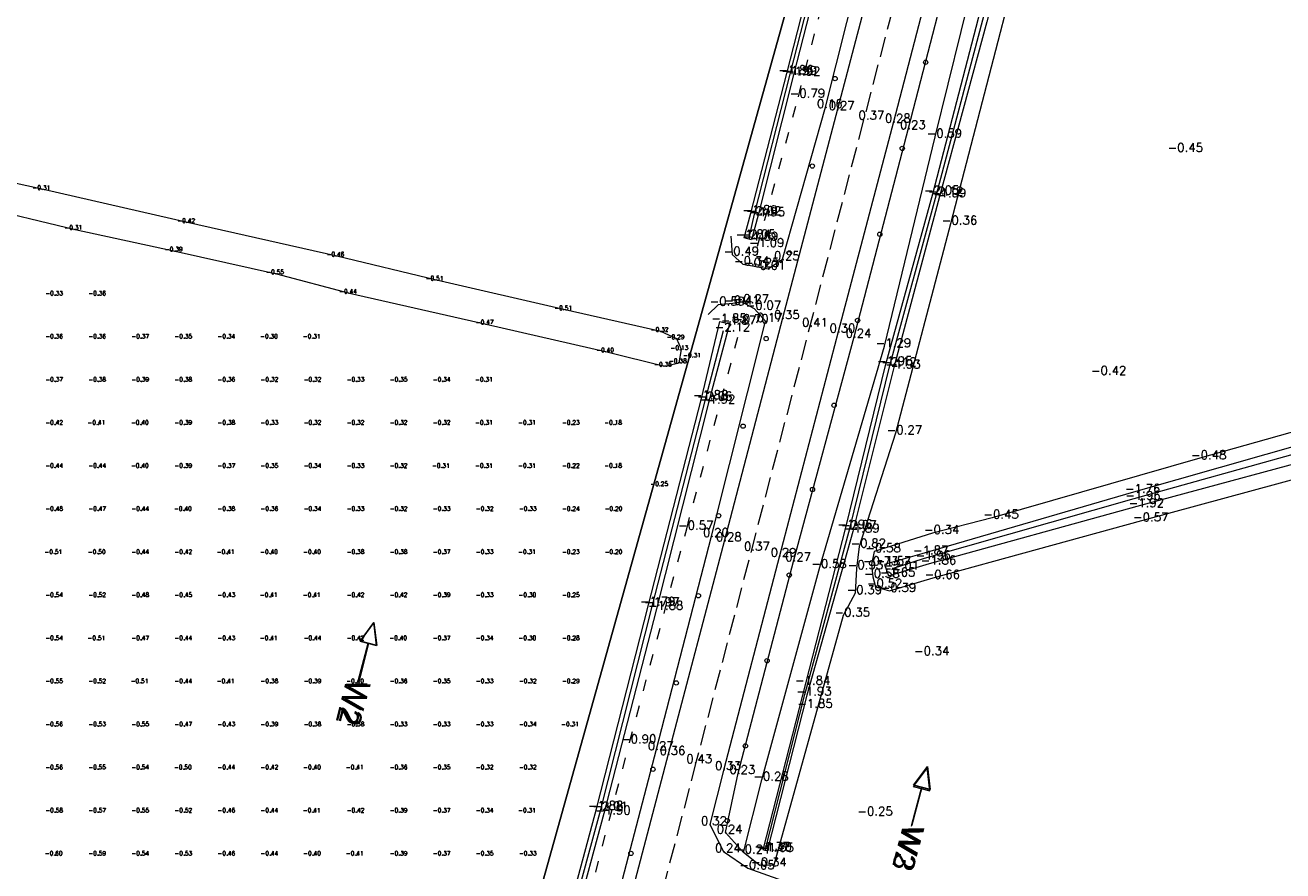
# Model space of a CAD drawing. Header units: metres. Extents: x 102665 to 103901, y 415762 to 419767.
# Tile 79 of 93: x 103441 to 103587, y 419151 to 419249. Entities that reach past the tile are written whole.
import ezdxf
from ezdxf.enums import TextEntityAlignment as Align

# ---------------------------------------------------------------- set-up
doc = ezdxf.new("R2010")
doc.units = ezdxf.units.M
doc.header["$MEASUREMENT"] = 0
doc.linetypes.add('DGN Style 3', pattern=[3.301553, 2.358252, -0.943301])
doc.linetypes.add('DGN Style 5', pattern=[3.099898, 1.328528, -1.77137])
for name, color, linetype, lineweight in [('00-Aslijn', 5, 'DGN Style 3', 0), ('B-GV-GR-BOOM-S', 90, 'Continuous', 13), ('DTM-Bodemsloot', 162, 'Continuous', 0), ('DTM-Hoogtecijfer', 7, 'Continuous', 0), ('DTM-Kant-asfalt', 137, 'Continuous', 0), ('DTM-Meetpunt', 40, 'Continuous', 0), ('DTM_23-02-2012_luchtfoto drone', 40, 'Continuous', 0), ('DTM_27-12-2009_terrestrisch', 97, 'Continuous', 0), ('DTM_hoogtelijn', 251, 'DGN Style 5', 0), ('DTM_talud', 94, 'Continuous', 0), ('X-XX-AL-VERWIJZING-S @ 0.5', 7, 'Continuous', 25), ('X-XX-AL-VERWIJZING_DOORSNEDE-M @ 0.5', 7, 'Continuous', 18)]:
    doc.layers.add(name, color=color, linetype=linetype, lineweight=lineweight)
doc.styles.add('NLCS-ISO', font='arial.ttf')
doc.styles.get("Standard").update_dxf_attribs({"font": 'txt.shx'})

# ---------------------------------------------------------------- blocks, each defined once
blk = doc.blocks.new('145_20')
at = {"layer": 'B-GV-GR-BOOM-S'}
blk.add_circle((0, 0), 0.025, dxfattribs=at)
at = {"layer": 'B-GV-GR-BOOM-S', "extrusion": (0, 0, -1)}
for start, end in [(0, 180), (180, 0)]:
    blk.add_arc((0, 0), 0.025, start, end, dxfattribs=at)
blk = doc.blocks.new('145_14')
at = {"layer": 'B-GV-GR-BOOM-S'}
blk.add_circle((0, 0), 0.025, dxfattribs=at)
at = {"layer": 'B-GV-GR-BOOM-S', "extrusion": (0, 0, -1)}
for start, end in [(0, 180), (180, 0)]:
    blk.add_arc((0, 0), 0.025, start, end, dxfattribs=at)
blk = doc.blocks.new('145_11')
at = {"layer": 'B-GV-GR-BOOM-S'}
blk.add_circle((0, 0), 0.025, dxfattribs=at)
at = {"layer": 'B-GV-GR-BOOM-S', "extrusion": (0, 0, -1)}
for start, end in [(0, 180), (180, 0)]:
    blk.add_arc((0, 0), 0.025, start, end, dxfattribs=at)
blk = doc.blocks.new('145_6')
at = {"layer": 'B-GV-GR-BOOM-S'}
blk.add_circle((0, 0), 0.025, dxfattribs=at)
at = {"layer": 'B-GV-GR-BOOM-S', "extrusion": (0, 0, -1)}
for start, end in [(0, 180), (180, 0)]:
    blk.add_arc((0, 0), 0.025, start, end, dxfattribs=at)
blk = doc.blocks.new('145_22')
at = {"layer": 'B-GV-GR-BOOM-S'}
blk.add_circle((0, 0), 0.025, dxfattribs=at)
at = {"layer": 'B-GV-GR-BOOM-S', "extrusion": (0, 0, -1)}
for start, end in [(0, 180), (180, 0)]:
    blk.add_arc((0, 0), 0.025, start, end, dxfattribs=at)
blk = doc.blocks.new('145_13')
at = {"layer": 'B-GV-GR-BOOM-S'}
blk.add_circle((0, 0), 0.025, dxfattribs=at)
at = {"layer": 'B-GV-GR-BOOM-S', "extrusion": (0, 0, -1)}
for start, end in [(0, 180), (180, 0)]:
    blk.add_arc((0, 0), 0.025, start, end, dxfattribs=at)
blk = doc.blocks.new('145_18')
at = {"layer": 'B-GV-GR-BOOM-S'}
blk.add_circle((0, 0), 0.025, dxfattribs=at)
at = {"layer": 'B-GV-GR-BOOM-S', "extrusion": (0, 0, -1)}
for start, end in [(0, 180), (180, 0)]:
    blk.add_arc((0, 0), 0.025, start, end, dxfattribs=at)
blk = doc.blocks.new('145_23')
at = {"layer": 'B-GV-GR-BOOM-S'}
blk.add_circle((0, 0), 0.025, dxfattribs=at)
at = {"layer": 'B-GV-GR-BOOM-S', "extrusion": (0, 0, -1)}
for start, end in [(0, 180), (180, 0)]:
    blk.add_arc((0, 0), 0.025, start, end, dxfattribs=at)
blk = doc.blocks.new('145_8')
at = {"layer": 'B-GV-GR-BOOM-S'}
blk.add_circle((0, 0), 0.025, dxfattribs=at)
at = {"layer": 'B-GV-GR-BOOM-S', "extrusion": (0, 0, -1)}
for start, end in [(0, 180), (180, 0)]:
    blk.add_arc((0, 0), 0.025, start, end, dxfattribs=at)
blk = doc.blocks.new('145_12')
at = {"layer": 'B-GV-GR-BOOM-S'}
blk.add_circle((0, 0), 0.025, dxfattribs=at)
at = {"layer": 'B-GV-GR-BOOM-S', "extrusion": (0, 0, -1)}
for start, end in [(0, 180), (180, 0)]:
    blk.add_arc((0, 0), 0.025, start, end, dxfattribs=at)
blk = doc.blocks.new('145_16')
at = {"layer": 'B-GV-GR-BOOM-S'}
blk.add_circle((0, 0), 0.025, dxfattribs=at)
at = {"layer": 'B-GV-GR-BOOM-S', "extrusion": (0, 0, -1)}
for start, end in [(0, 180), (180, 0)]:
    blk.add_arc((0, 0), 0.025, start, end, dxfattribs=at)
blk = doc.blocks.new('145_21')
at = {"layer": 'B-GV-GR-BOOM-S'}
blk.add_circle((0, 0), 0.025, dxfattribs=at)
at = {"layer": 'B-GV-GR-BOOM-S', "extrusion": (0, 0, -1)}
for start, end in [(0, 180), (180, 0)]:
    blk.add_arc((0, 0), 0.025, start, end, dxfattribs=at)
blk = doc.blocks.new('SAL-VERWIJZING_DOORSNEDE_LINKS-SO')
for p, q in [((-9, 2), (-14, 0)), ((-14, 0), (-9, -2)), ((-9, -2), (-9, 2)), ((0, 0), (-9, 0))]:
    blk.add_line(p, q)
at = {"lineweight": 50, "style": 'NLCS-ISO'}
blk.add_attdef('...', text='', height=5, rotation=0, dxfattribs=at).set_placement((0, 0.53), align=Align.MIDDLE_LEFT)

msp = doc.modelspace()

# ---------------------------------------------------------------- linework, layer by layer
at = {"layer": '00-Aslijn'}
msp.add_lwpolyline([(103634.77, 419606.47), (103594.15, 419450.91), (103588.13, 419428.11), (103562.81, 419332.18), (103544.92, 419263.66), (103518.82, 419163.68), (103489.87, 419052.8), (103450.55, 418902.7), (103348.69, 418513.85), (103321.3, 418409.29), (103298.46, 418322.38)], dxfattribs=at)
at = {"layer": 'DTM-Bodemsloot'}
for points in [[(103526.81, 419153.32, -1.4), (103531.42, 419171.39, -1.93), (103536.63, 419190.69, -2.07), (103541.3, 419209.6, -2.12), (103546.72, 419229.43, -2.12), (103552.08, 419249.72, -2.04), (103557.33, 419269.91, -2.05), (103562.55, 419290.29, -2.1), (103567.28, 419308.74, -2.17), (103568.17, 419312.2, -2.14)], [(103524.94, 419224.42, -2.05), (103525.59, 419227.15, -2.02), (103529.71, 419243.41, -1.99), (103533.83, 419259.45, -1.93), (103536.68, 419270.47, -1.91), (103540.84, 419285.97, -1.91), (103546.92, 419308.48, -2.16), (103547.3, 419310, -1.89)], [(103685.94, 419227.36, -1.75), (103668.79, 419222.52, -1.77), (103644.5, 419215.91, -1.66), (103621.21, 419209.22, -1.83), (103595.02, 419202.14, -1.83), (103569.59, 419194.91, -1.76), (103544.99, 419187.75, -1.87), (103540.67, 419186.5, -1.57), (103541.14, 419185.2, -1.65), (103545.89, 419186.6, -1.86), (103570.01, 419193.26, -1.92), (103595.51, 419200.14, -1.88), (103621.93, 419207.46, -1.92), (103644.97, 419214.02, -1.96), (103669.34, 419220.87, -1.95), (103686.28, 419224.98, -1.78)], [(103697.5, 419223.55, -2.44), (103693.2, 419225.08, -2.08), (103688.92, 419226.6, -2.07), (103686.06, 419226.22, -2), (103669.01, 419221.51, -1.98), (103644.71, 419214.88, -1.93), (103621.48, 419208.38, -2.01), (103595.16, 419201.23, -2.02), (103569.63, 419194.11, -1.96), (103545.28, 419187.18, -1.96), (103541.58, 419185.99, -2.01)], [(103446.15, 418924.86, -1.65), (103455.59, 418960.86, -1.86), (103461.92, 418984.35, -1.98), (103469.01, 419010.97, -1.95), (103474.66, 419032.76, -1.93), (103481.61, 419059.48, -1.99), (103487.33, 419081.63, -1.97), (103494.49, 419107.74, -1.84), (103500.93, 419133.08, -1.96), (103507.75, 419158.06, -2.01), (103513.75, 419181.76, -1.97), (103519.9, 419205.63, -2.06), (103521.97, 419213.66, -2.12)]]:
    msp.add_polyline3d(points, dxfattribs=at)
at = {"layer": 'DTM-Kant-asfalt'}
for points in [[(103585.02, 419429.09, 0.38), (103580.3, 419411.04, 0.48), (103574, 419387.05, 0.46), (103568.47, 419366.27, 0.55), (103563.2, 419346.22, 0.58), (103558.2, 419327.08, 0.34), (103556.09, 419320.11, 0.39), (103554.38, 419312.96, 0.39), (103552.85, 419306.51, 0.39), (103547.99, 419287.96, 0.34), (103541.63, 419263.76, 0.31), (103535.2, 419239.35, 0.27), (103528.82, 419215.08, 0.35), (103522.09, 419189.31, 0.28), (103515.56, 419164.49, 0.36), (103507.67, 419134.41, 0.48), (103501.35, 419110.25, 0.52), (103495.17, 419086.97, 0.53), (103489.37, 419064.78, 0.47)], [(103547.98, 419261.98, 0.24), (103541.72, 419237.87, 0.28), (103535.29, 419213.51, 0.3), (103528.46, 419187.5, 0.29), (103522, 419162.75, 0.33), (103520.37, 419156.33, 0.32), (103521.99, 419153.19, 0.24), (103524.81, 419151.24, -0.05), (103528.82, 419149.84, -0.18), (103527.03, 419143.07, -0.18), (103523.52, 419143.91, -0.08), (103519.15, 419143.38, 0.29), (103516.26, 419141.1, 0.41), (103514.03, 419132.6, 0.44), (103507.7, 419108.35, 0.48), (103501.53, 419084.76, 0.59), (103495.8, 419063.24, 0.46)]]:
    msp.add_polyline3d(points, dxfattribs=at)
at = {"layer": 'DTM-Meetpunt'}
msp.add_polyline3d([(103435.07, 419228.16, -0.32), (103446.71, 419225.38, -0.31), (103458.29, 419222.87, -0.39), (103470.06, 419220.22, -0.55), (103478.53, 419217.97, -0.44), (103494.41, 419214.4, -0.47), (103508.43, 419211.16, -0.4), (103515.11, 419209.51, -0.35), (103516.83, 419209.9, -0.38), (103517.09, 419211.43, -0.13), (103516.57, 419212.68, -0.29), (103514.71, 419213.54, -0.32), (103503.6, 419216.06, -0.51), (103488.65, 419219.5, -0.51), (103477.08, 419222.27, -0.46), (103459.75, 419226.18, -0.42), (103443.01, 419230.01, -0.31), (103428.52, 419233.19, -0.4)], dxfattribs=at)
for p in [(103444.4, 419217.75, -0.33), (103449.4, 419217.75, -0.36), (103444.4, 419212.75, -0.36), (103449.4, 419212.75, -0.36), (103454.4, 419212.75, -0.37), (103459.4, 419212.75, -0.35), (103464.4, 419212.75, -0.34), (103469.4, 419212.75, -0.3), (103474.4, 419212.75, -0.31), (103444.4, 419207.75, -0.37), (103449.4, 419207.75, -0.38), (103454.4, 419207.75, -0.39), (103459.4, 419207.75, -0.38), (103464.4, 419207.75, -0.36), (103469.4, 419207.75, -0.32), (103474.4, 419207.75, -0.32), (103479.4, 419207.75, -0.33), (103484.4, 419207.75, -0.35), (103489.4, 419207.75, -0.34), (103494.4, 419207.75, -0.31), (103444.4, 419202.75, -0.42), (103449.4, 419202.75, -0.41), (103454.4, 419202.75, -0.4), (103459.4, 419202.75, -0.39), (103464.4, 419202.75, -0.38), (103469.4, 419202.75, -0.33), (103474.4, 419202.75, -0.32), (103479.4, 419202.75, -0.32), (103484.4, 419202.75, -0.32), (103489.4, 419202.75, -0.32), (103494.4, 419202.75, -0.31), (103499.4, 419202.75, -0.31), (103504.4, 419202.75, -0.23), (103509.4, 419202.75, -0.18), (103444.4, 419197.75, -0.44), (103449.4, 419197.75, -0.44), (103454.4, 419197.75, -0.4), (103459.4, 419197.75, -0.39), (103464.4, 419197.75, -0.37), (103469.4, 419197.75, -0.35), (103474.4, 419197.75, -0.34), (103479.4, 419197.75, -0.33), (103484.4, 419197.75, -0.32), (103489.4, 419197.75, -0.31), (103494.4, 419197.75, -0.31), (103499.4, 419197.75, -0.31), (103504.4, 419197.75, -0.22), (103509.4, 419197.75, -0.18), (103444.4, 419192.75, -0.48), (103449.4, 419192.75, -0.47), (103454.4, 419192.75, -0.44), (103459.4, 419192.75, -0.4), (103464.4, 419192.75, -0.38), (103469.4, 419192.75, -0.36), (103474.4, 419192.75, -0.34), (103479.4, 419192.75, -0.33), (103484.4, 419192.75, -0.32), (103489.4, 419192.75, -0.33), (103494.4, 419192.75, -0.32), (103499.4, 419192.75, -0.33), (103504.4, 419192.75, -0.24), (103509.4, 419192.75, -0.2), (103444.4, 419187.75, -0.51), (103449.4, 419187.75, -0.5), (103454.4, 419187.75, -0.44), (103459.4, 419187.75, -0.42), (103464.4, 419187.75, -0.41), (103469.4, 419187.75, -0.4), (103474.4, 419187.75, -0.4), (103479.4, 419187.75, -0.38), (103484.4, 419187.75, -0.38), (103489.4, 419187.75, -0.37), (103494.4, 419187.75, -0.33), (103499.4, 419187.75, -0.31), (103504.4, 419187.75, -0.23), (103509.4, 419187.75, -0.2), (103444.4, 419182.75, -0.54), (103449.4, 419182.75, -0.52), (103454.4, 419182.75, -0.48), (103459.4, 419182.75, -0.45), (103464.4, 419182.75, -0.43), (103469.4, 419182.75, -0.41), (103474.4, 419182.75, -0.41), (103479.4, 419182.75, -0.42), (103484.4, 419182.75, -0.42), (103489.4, 419182.75, -0.39), (103494.4, 419182.75, -0.33), (103499.4, 419182.75, -0.3), (103504.4, 419182.75, -0.25), (103444.4, 419177.75, -0.54), (103449.4, 419177.75, -0.51), (103454.4, 419177.75, -0.47), (103459.4, 419177.75, -0.44), (103464.4, 419177.75, -0.43), (103469.4, 419177.75, -0.41), (103474.4, 419177.75, -0.44), (103479.4, 419177.75, -0.42), (103484.4, 419177.75, -0.4), (103489.4, 419177.75, -0.37), (103494.4, 419177.75, -0.34), (103499.4, 419177.75, -0.3), (103504.4, 419177.75, -0.28), (103444.4, 419172.75, -0.55), (103449.4, 419172.75, -0.52), (103454.4, 419172.75, -0.51), (103459.4, 419172.75, -0.44), (103464.4, 419172.75, -0.41), (103469.4, 419172.75, -0.38), (103474.4, 419172.75, -0.39), (103479.4, 419172.75, -0.4), (103484.4, 419172.75, -0.36), (103489.4, 419172.75, -0.35), (103494.4, 419172.75, -0.33), (103499.4, 419172.75, -0.32), (103504.4, 419172.75, -0.29), (103444.4, 419167.75, -0.56), (103449.4, 419167.75, -0.53), (103454.4, 419167.75, -0.55), (103459.4, 419167.75, -0.47), (103464.4, 419167.75, -0.43), (103469.4, 419167.75, -0.39), (103474.4, 419167.75, -0.38), (103479.4, 419167.75, -0.38), (103484.4, 419167.75, -0.33), (103489.4, 419167.75, -0.33), (103494.4, 419167.75, -0.33), (103499.4, 419167.75, -0.34), (103504.4, 419167.75, -0.31), (103444.4, 419162.75, -0.56), (103449.4, 419162.75, -0.55), (103454.4, 419162.75, -0.54), (103459.4, 419162.75, -0.5), (103464.4, 419162.75, -0.44), (103469.4, 419162.75, -0.42), (103474.4, 419162.75, -0.4), (103479.4, 419162.75, -0.41), (103484.4, 419162.75, -0.36), (103489.4, 419162.75, -0.35), (103494.4, 419162.75, -0.32), (103499.4, 419162.75, -0.32), (103444.4, 419157.75, -0.58), (103449.4, 419157.75, -0.57), (103454.4, 419157.75, -0.55), (103459.4, 419157.75, -0.52), (103464.4, 419157.75, -0.46), (103469.4, 419157.75, -0.44), (103474.4, 419157.75, -0.41), (103479.4, 419157.75, -0.42), (103484.4, 419157.75, -0.39), (103489.4, 419157.75, -0.37), (103494.4, 419157.75, -0.34), (103499.4, 419157.75, -0.31), (103444.4, 419152.75, -0.6), (103449.4, 419152.75, -0.59), (103454.4, 419152.75, -0.54), (103459.4, 419152.75, -0.53), (103464.4, 419152.75, -0.46), (103469.4, 419152.75, -0.44), (103474.4, 419152.75, -0.4), (103479.4, 419152.75, -0.41), (103484.4, 419152.75, -0.39), (103489.4, 419152.75, -0.37), (103494.4, 419152.75, -0.35), (103499.4, 419152.75, -0.33)]:
    msp.add_point(p, dxfattribs=at)
at = {"layer": 'DTM_23-02-2012_luchtfoto drone', "elevation": -0.52, "flags": 128}
msp.add_lwpolyline([(103446.49, 418954.72), (103515.88, 419203), (103542.92, 419299.77), (103545.85, 419310.27), (103501.43, 419295.17), (103467.9, 419275.45), (103437.2, 419255.58), (103411.23, 419237.42), (103392.36, 419219.83), (103377.3, 419205.79), (103361.42, 419185.57), (103345.54, 419165.35), (103331.15, 419143.76), (103315.14, 419112.67), (103309.61, 419097.27), (103304.09, 419097.78), (103234.99, 419376.2), (103224.93, 419374.06)], dxfattribs=at)
at = {"layer": 'DTM_27-12-2009_terrestrisch'}
msp.add_polyline3d([(103407.38, 419428.34, 0), (103345.46, 419403.02, 0), (103335.46, 419400.98, 0), (103330.03, 419407.87, 0), (103297.83, 419395.92, 0), (103248.19, 419377.5, 0), (103234.99, 419376.2, 0), (103304.09, 419097.78, 0), (103309.61, 419097.27, 0), (103315.14, 419112.67, 0), (103331.15, 419143.76, 0), (103345.54, 419165.35, 0), (103361.42, 419185.57, 0), (103377.3, 419205.79, 0), (103392.36, 419219.83, 0), (103411.23, 419237.42, 0), (103437.2, 419255.58, 0), (103467.9, 419275.45, 0), (103501.43, 419295.17, 0), (103545.85, 419310.27, 0), (103542.92, 419299.77, 0), (103515.88, 419203, 0), (103446.49, 418954.72, 0)], dxfattribs=at)
at = {"layer": 'DTM_hoogtelijn'}
for points in [[(103525.94, 419223.44, -1.08), (103530.67, 419240.79, -0.79), (103536.94, 419265.03, -0.8), (103543.84, 419289.09, -0.34), (103549.29, 419307.12, -0.67)], [(103451.43, 418935.28, 0.21), (103453.01, 418941.52, 0.43), (103453.92, 418945.5, 0.2), (103454.68, 418948.93, -0.03), (103457.21, 418961.29, -0.55), (103465.18, 418990.17, -0.49), (103471.3, 419013.11, -0.6), (103478.02, 419038.87, -0.49), (103485.12, 419065.94, -0.62), (103490.84, 419088.29, -0.31), (103497.19, 419111.75, -0.5), (103503.21, 419135.8, -0.73), (103511.07, 419165.84, -0.9), (103517.7, 419190.65, -0.57), (103524.11, 419214.61, -0.7)]]:
    msp.add_polyline3d(points, dxfattribs=at)
at = {"layer": 'DTM_talud'}
for points in [[(103527.84, 419151.6, -0.73), (103526.18, 419151.57, -0.34), (103524.31, 419153.06, -0.21), (103522.19, 419155.38, 0.24), (103523.67, 419162.29, 0.23), (103530.14, 419186.98, 0.27), (103537.15, 419212.93, 0.24), (103543.46, 419237.13, 0.23), (103549.68, 419261.23, 0.14), (103556.89, 419289.43, 0.13), (103561.89, 419308.57, 0.09), (103564.45, 419315.58, 0.32), (103566.32, 419316.01, 0.09), (103568.8, 419315.92, -0.19), (103571.55, 419314.59, -0.34), (103560.36, 419272.43, -0.51), (103548.33, 419226.04, -0.36), (103541.93, 419201.72, -0.27), (103537.73, 419188.58, -0.82), (103537.41, 419186.04, -0.93), (103537.27, 419183.17, -0.39), (103535.87, 419180.56, -0.35)], [(103527.04, 419153.25, -1.35), (103526.81, 419153.32, -1.4), (103526.57, 419153.39, -1.37), (103531.18, 419171.34, -1.84), (103536.18, 419190.78, -1.96), (103540.81, 419209.73, -1.95), (103546.27, 419229.53, -2.05), (103551.59, 419249.91, -2), (103556.79, 419270.06, -1.93), (103562.02, 419290.26, -1.97), (103566.67, 419308.92, -2.04), (103567.83, 419312.67, -1.92), (103568.74, 419312.4, -1.95), (103567.75, 419308.56, -2), (103563.01, 419290.25, -1.91), (103557.67, 419269.66, -1.9), (103552.54, 419249.48, -1.8), (103547.06, 419229.21, -1.99), (103541.76, 419209.34, -1.93), (103536.99, 419190.32, -1.89), (103531.67, 419171.33, -1.85)], [(103524.39, 419224.42, -1.84), (103525.15, 419227.27, -1.89), (103529.33, 419243.48, -1.86), (103533.42, 419259.53, -1.83), (103536.35, 419270.51, -1.85), (103540.48, 419285.97, -1.88), (103546.45, 419308.66, -1.91), (103546.85, 419310.36, -1.6), (103547.72, 419310.09, -1.69), (103547.41, 419308.5, -1.74), (103541.13, 419285.94, -1.8), (103537.03, 419270.34, -1.84), (103534.22, 419259.34, -1.88), (103530.12, 419243.34, -1.92), (103526.01, 419227.02, -1.95), (103525.23, 419224.18, -1.89)]]:
    msp.add_polyline3d(points, close=True, dxfattribs=at)
for points in [[(103522.82, 419224.6, -0.66), (103522.99, 419222.46, -0.49), (103524.21, 419221.34, -0.34), (103525.35, 419221.14, -0.25), (103527.17, 419220.82, 0.01), (103528.83, 419221.92, 0.24), (103533.82, 419239.57, 0.16), (103540.07, 419264.33, 0.15), (103546.98, 419288.11, 0.22), (103552.13, 419306.67, 0.31), (103552.44, 419309.15, 0.7), (103552.82, 419310.95, 0.89), (103550.95, 419314.22, 0.17), (103549.02, 419314.04, 0.33)], [(103524.31, 419153.06, -0.21), (103526.43, 419161.51, -0.28), (103533.17, 419186.18, -0.59), (103540.66, 419211.82, -1.29), (103546.57, 419236.13, -0.59), (103552.61, 419260.6, -0.61), (103560.72, 419288.82, -1.15), (103565.55, 419307.92, -1.08)], [(103685.71, 419228.81, -0.55), (103672.59, 419225.71, -0.36), (103649.38, 419218.93, -0.48), (103624.77, 419212.1, -0.41), (103600.66, 419205.4, -0.46), (103577.27, 419198.82, -0.48), (103553.16, 419191.92, -0.45), (103546.25, 419190.15, -0.34), (103539.46, 419188.02, -0.58), (103539.17, 419186.51, -0.73), (103539.31, 419185.05, -0.58), (103539.63, 419183.92, -0.52), (103541.24, 419183.43, -0.39), (103546.33, 419184.94, -0.66), (103570.54, 419191.61, -0.57), (103596.06, 419198.53, -0.49), (103622.16, 419205.76, -0.56), (103645.4, 419212.49, -0.56), (103670.04, 419219.08, -0.52), (103686.5, 419223.78, -0.55)], [(103487.95, 419065.2, 0.38), (103493.45, 419087.52, 0.51), (103499.83, 419110.6, 0.41), (103506.33, 419134.96, 0.37), (103514.19, 419165.06, 0.27), (103520.6, 419189.8, 0.2), (103526.84, 419214.75, 0.17), (103525.56, 419216.18, -0.07), (103524.15, 419216.93, -0.27), (103523.06, 419216.77, -0.41), (103521.35, 419216.65, -0.59), (103520.2, 419215.51, -0.63)], [(103481.18, 419059.59, -1.85), (103487.01, 419081.67, -1.85), (103494.09, 419107.93, -1.83), (103500.55, 419133.26, -1.82), (103507.24, 419158.13, -1.88), (103513.27, 419181.82, -1.79), (103519.42, 419205.77, -1.88), (103521.55, 419214.68, -1.84), (103522.67, 419214.43, -1.87), (103520.24, 419205.26, -1.92), (103514.2, 419181.34, -1.88), (103508.09, 419157.58, -1.9), (103501.36, 419132.68, -1.84), (103494.82, 419107.5, -1.81), (103487.67, 419081.35, -1.9), (103481.93, 419059.23, -1.94)]]:
    msp.add_polyline3d(points, dxfattribs=at)

# ---------------------------------------------------------------- block references
at = {"layer": 'B-GV-GR-BOOM-S', "xscale": 10, "yscale": 10, "zscale": 10}
for name, p in [('145_8', (103545.45, 419244.78)), ('145_20', (103534.94, 419242.89)), ('145_12', (103542.73, 419234.79)), ('145_11', (103532.29, 419232.73)), ('145_16', (103540.13, 419224.83)), ('145_23', (103529.63, 419222.65)), ('145_23', (103537.54, 419214.83)), ('145_18', (103526.93, 419212.72)), ('145_23', (103534.81, 419204.97)), ('145_13', (103524.25, 419202.55)), ('145_13', (103532.31, 419195.2)), ('145_22', (103521.41, 419192.15)), ('145_21', (103529.61, 419185.27)), ('145_6', (103519.07, 419182.87)), ('145_20', (103527.04, 419175.33)), ('145_11', (103516.49, 419172.76)), ('145_6', (103524.52, 419165.44)), ('145_14', (103513.78, 419162.73)), ('145_6', (103522.41, 419156.75)), ('145_20', (103511.23, 419152.96))]:
    msp.add_blockref(name, p, dxfattribs=at)
at = {"layer": 'X-XX-AL-VERWIJZING-S @ 0.5'}
ref = msp.add_blockref('SAL-VERWIJZING_DOORSNEDE_LINKS-SO', (103479.67, 419172.98), dxfattribs=dict(at, xscale=-0.5, yscale=0.5, zscale=0.5, rotation=75.89196362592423))
ref.add_attrib('...', 'W2', dxfattribs={"layer": '0', "lineweight": 50, "height": 2.5, "rotation": 255.892, "style": 'NLCS-ISO'}).set_placement((103479.42, 419173.04), align=Align.MIDDLE_LEFT)
at = {"layer": 'X-XX-AL-VERWIJZING-S @ 0.5', "xscale": 0.5, "yscale": 0.5, "zscale": 0.5, "rotation": 254.9557752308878}
msp.add_blockref('SAL-VERWIJZING_DOORSNEDE_LINKS-SO', (103543.85, 419156.29), dxfattribs=at).add_auto_attribs({'...': 'W2'})
at = {"layer": 'X-XX-AL-VERWIJZING_DOORSNEDE-M @ 0.5', "xscale": 0.5, "yscale": 0.5, "zscale": 0.5, "rotation": 254.9557752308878}
for p, values in [((103479.56, 419173.01), {'...': 'W2'}), ((103543.81, 419156.13), {'...': 'W3'})]:
    msp.add_blockref('SAL-VERWIJZING_DOORSNEDE_LINKS-SO', p, dxfattribs=at).add_auto_attribs(values)

# ---------------------------------------------------------------- texts
at = {"layer": 'DTM-Hoogtecijfer', "linetype": 'Continuous', "lineweight": 0}
for s, p in [('-1.86', (103528.33, 419243.39)), ('-1.99', (103528.71, 419243.32)), ('-1.92', (103529.12, 419243.25)), ('-0.79', (103529.67, 419240.69)), ('0.16', (103532.82, 419239.48)), ('0.27', (103534.2, 419239.26)), ('0.37', (103537.65, 419238.14)), ('0.28', (103540.72, 419237.78)), ('0.23', (103542.46, 419237.03)), ('-0.59', (103545.57, 419236.04)), ('-0.45', (103573.54, 419234.39)), ('-2.05', (103545.27, 419229.44)), ('-2.12', (103545.72, 419229.33)), ('-1.99', (103546.06, 419229.12)), ('-1.89', (103524.15, 419227.17)), ('-2.02', (103524.59, 419227.06)), ('-1.95', (103525.01, 419226.93)), ('-0.36', (103547.33, 419225.95)), ('-1.84', (103523.39, 419224.33)), ('-1.84', (103523.39, 419224.33)), ('-2.05', (103523.94, 419224.33)), ('-1.89', (103524.23, 419224.09)), ('-0.49', (103521.99, 419222.37)), ('-1.09', (103524.94, 419223.35)), ('-0.34', (103523.21, 419221.24)), ('-0.25', (103524.35, 419221.04)), ('0.01', (103526.17, 419220.73)), ('0.25', (103527.83, 419221.82)), ('-0.59', (103520.36, 419216.56)), ('-0.41', (103522.06, 419216.68)), ('-0.27', (103523.15, 419216.84)), ('-0.07', (103524.56, 419216.09)), ('0.35', (103527.83, 419214.99)), ('-1.85', (103520.56, 419214.59)), ('-2.12', (103520.97, 419213.56)), ('-1.87', (103521.67, 419214.34)), ('-0.70', (103523.11, 419214.51)), ('0.17', (103525.84, 419214.66)), ('0.41', (103531.1, 419214.1)), ('0.30', (103534.29, 419213.42)), ('0.24', (103536.15, 419212.84)), ('-1.29', (103539.66, 419211.72)), ('-1.95', (103539.81, 419209.64)), ('-2.12', (103540.3, 419209.51)), ('-1.93', (103540.76, 419209.24)), ('-0.42', (103564.64, 419208.52)), ('-1.88', (103518.42, 419205.68)), ('-2.06', (103518.9, 419205.53)), ('-1.92', (103519.24, 419205.17)), ('-0.27', (103540.93, 419201.62)), ('-0.48', (103576.27, 419198.72)), ('-1.76', (103568.59, 419194.82)), ('-1.96', (103568.63, 419194.02)), ('-1.92', (103569.01, 419193.16)), ('-0.45', (103552.16, 419191.83)), ('-0.57', (103569.54, 419191.51)), ('-0.57', (103516.7, 419190.55)), ('-1.96', (103535.18, 419190.69)), ('-2.07', (103535.63, 419190.6)), ('-1.89', (103535.99, 419190.22)), ('-0.34', (103545.25, 419190.06)), ('0.20', (103519.6, 419189.7)), ('0.28', (103521.09, 419189.21)), ('0.37', (103524.36, 419188.11)), ('0.29', (103527.46, 419187.41)), ('-0.82', (103536.73, 419188.48)), ('-0.58', (103538.46, 419187.93)), ('-1.87', (103543.99, 419187.66)), ('-1.96', (103544.28, 419187.09)), ('0.27', (103529.14, 419186.88)), ('-0.58', (103532.17, 419186.09)), ('-0.93', (103536.41, 419185.95)), ('-0.73', (103538.17, 419186.41)), ('-1.57', (103539.67, 419186.41)), ('-2.01', (103540.58, 419185.9)), ('-1.86', (103544.89, 419186.51)), ('-0.58', (103538.31, 419184.96)), ('-1.65', (103540.14, 419185.11)), ('-0.66', (103545.33, 419184.85)), ('-0.39', (103536.27, 419183.07)), ('-0.52', (103538.63, 419183.82)), ('-0.39', (103540.24, 419183.33)), ('-1.79', (103512.28, 419181.73)), ('-1.97', (103512.75, 419181.67)), ('-1.88', (103513.2, 419181.25)), ('-0.35', (103534.87, 419180.47)), ('-0.34', (103544.1, 419175.98)), ('-1.84', (103530.27, 419172.55)), ('-1.93', (103530.42, 419171.29)), ('-1.85', (103530.55, 419169.87)), ('-0.90', (103510.07, 419165.75)), ('0.27', (103513.19, 419164.97)), ('0.36', (103514.56, 419164.4)), ('0.43', (103517.66, 419163.44)), ('0.33', (103521, 419162.65)), ('0.23', (103522.67, 419162.19)), ('-0.28', (103525.43, 419161.42)), ('-1.88', (103506.24, 419158.03)), ('-2.01', (103506.75, 419157.97)), ('-1.90', (103507.09, 419157.49)), ('-0.25', (103537.52, 419157.37)), ('0.32', (103519.37, 419156.24)), ('0.24', (103521.19, 419155.28)), ('0.24', (103520.99, 419153.1)), ('-0.21', (103523.31, 419152.97)), ('-0.21', (103523.31, 419152.97)), ('-1.37', (103525.57, 419153.29)), ('-1.40', (103525.81, 419153.23)), ('-1.40', (103525.81, 419153.23)), ('-1.35', (103526.04, 419153.16)), ('-1.35', (103526.04, 419153.16)), ('-0.05', (103523.81, 419151.14)), ('-0.05', (103523.81, 419151.14)), ('-0.05', (103523.81, 419151.14)), ('-0.34', (103525.19, 419151.47))]:
    msp.add_text(s, height=1, dxfattribs=at).set_placement(p)
at = {"layer": 'DTM-Hoogtecijfer'}
for s, p in [('-0.31', (103442.77, 419229.99, 0.12)), ('-0.42', (103459.59, 419226.15, 0.12)), ('-0.31', (103446.48, 419225.36, 0.12)), ('-0.39', (103458.14, 419222.85, 0.12)), ('-0.46', (103476.92, 419222.25, 0.12)), ('-0.55', (103469.91, 419220.2, 0.12)), ('-0.51', (103488.42, 419219.47, 0.12)), ('-0.33', (103444.25, 419217.73, 0.12)), ('-0.36', (103449.25, 419217.73, 0.12)), ('-0.44', (103478.38, 419217.95, 0.12)), ('-0.51', (103503.36, 419216.03, 0.12)), ('-0.47', (103494.25, 419214.38, 0.12)), ('-0.36', (103444.25, 419212.73, 0.12)), ('-0.36', (103449.25, 419212.73, 0.12)), ('-0.37', (103454.25, 419212.73, 0.12)), ('-0.35', (103459.25, 419212.73, 0.12)), ('-0.34', (103464.25, 419212.73, 0.12)), ('-0.30', (103469.2, 419212.73, 0.12)), ('-0.31', (103474.16, 419212.73, 0.12)), ('-0.32', (103514.56, 419213.52, 0.12)), ('-0.29', (103516.41, 419212.66, 0.12)), ('-0.40', (103508.23, 419211.14, 0.12)), ('-0.13', (103516.86, 419211.4, 0.12)), ('-0.38', (103516.68, 419209.88, 0.12)), ('-0.31', (103518.33, 419210.54, 0.12)), ('-0.35', (103514.96, 419209.48, 0.12)), ('-0.37', (103444.25, 419207.73, 0.12)), ('-0.38', (103449.25, 419207.73, 0.12)), ('-0.39', (103454.25, 419207.73, 0.12)), ('-0.38', (103459.25, 419207.73, 0.12)), ('-0.36', (103464.25, 419207.73, 0.12)), ('-0.32', (103469.25, 419207.73, 0.12)), ('-0.32', (103474.25, 419207.73, 0.12)), ('-0.33', (103479.25, 419207.73, 0.12)), ('-0.35', (103484.25, 419207.73, 0.12)), ('-0.34', (103489.25, 419207.73, 0.12)), ('-0.31', (103494.16, 419207.73, 0.12)), ('-0.42', (103444.25, 419202.73, 0.12)), ('-0.41', (103449.16, 419202.73, 0.12)), ('-0.40', (103454.2, 419202.73, 0.12)), ('-0.39', (103459.25, 419202.73, 0.12)), ('-0.38', (103464.25, 419202.73, 0.12)), ('-0.33', (103469.25, 419202.73, 0.12)), ('-0.32', (103474.25, 419202.73, 0.12)), ('-0.32', (103479.25, 419202.73, 0.12)), ('-0.32', (103484.25, 419202.73, 0.12)), ('-0.32', (103489.25, 419202.73, 0.12)), ('-0.31', (103494.16, 419202.73, 0.12)), ('-0.31', (103499.16, 419202.73, 0.12)), ('-0.23', (103504.25, 419202.73, 0.12)), ('-0.18', (103509.16, 419202.73, 0.12)), ('-0.44', (103444.25, 419197.73, 0.12)), ('-0.44', (103449.25, 419197.73, 0.12)), ('-0.40', (103454.2, 419197.73, 0.12)), ('-0.39', (103459.25, 419197.73, 0.12)), ('-0.37', (103464.25, 419197.73, 0.12)), ('-0.35', (103469.25, 419197.73, 0.12)), ('-0.34', (103474.25, 419197.73, 0.12)), ('-0.33', (103479.25, 419197.73, 0.12)), ('-0.32', (103484.25, 419197.73, 0.12)), ('-0.31', (103489.16, 419197.73, 0.12)), ('-0.31', (103494.16, 419197.73, 0.12)), ('-0.31', (103499.16, 419197.73, 0.12)), ('-0.22', (103504.25, 419197.73, 0.12)), ('-0.18', (103509.16, 419197.73, 0.12)), ('-0.25', (103514.52, 419195.61, 0.12)), ('-0.48', (103444.25, 419192.73, 0.12)), ('-0.47', (103449.25, 419192.73, 0.12)), ('-0.44', (103454.25, 419192.73, 0.12)), ('-0.40', (103459.2, 419192.73, 0.12)), ('-0.38', (103464.25, 419192.73, 0.12)), ('-0.36', (103469.25, 419192.73, 0.12)), ('-0.34', (103474.25, 419192.73, 0.12)), ('-0.33', (103479.25, 419192.73, 0.12)), ('-0.32', (103484.25, 419192.73, 0.12)), ('-0.33', (103489.25, 419192.73, 0.12)), ('-0.32', (103494.25, 419192.73, 0.12)), ('-0.33', (103499.25, 419192.73, 0.12)), ('-0.24', (103504.25, 419192.73, 0.12)), ('-0.20', (103509.2, 419192.73, 0.12)), ('-0.51', (103444.16, 419187.73, 0.12)), ('-0.50', (103449.2, 419187.73, 0.12)), ('-0.44', (103454.25, 419187.73, 0.12)), ('-0.42', (103459.25, 419187.73, 0.12)), ('-0.41', (103464.16, 419187.73, 0.12)), ('-0.40', (103469.2, 419187.73, 0.12)), ('-0.40', (103474.2, 419187.73, 0.12)), ('-0.38', (103479.25, 419187.73, 0.12)), ('-0.38', (103484.25, 419187.73, 0.12)), ('-0.37', (103489.25, 419187.73, 0.12)), ('-0.33', (103494.25, 419187.73, 0.12)), ('-0.31', (103499.16, 419187.73, 0.12)), ('-0.23', (103504.25, 419187.73, 0.12)), ('-0.20', (103509.2, 419187.73, 0.12)), ('-0.54', (103444.25, 419182.73, 0.12)), ('-0.52', (103449.25, 419182.73, 0.12)), ('-0.48', (103454.25, 419182.73, 0.12)), ('-0.45', (103459.25, 419182.73, 0.12)), ('-0.43', (103464.25, 419182.73, 0.12)), ('-0.41', (103469.16, 419182.73, 0.12)), ('-0.41', (103474.16, 419182.73, 0.12)), ('-0.42', (103479.25, 419182.73, 0.12)), ('-0.42', (103484.25, 419182.73, 0.12)), ('-0.39', (103489.25, 419182.73, 0.12)), ('-0.33', (103494.25, 419182.73, 0.12)), ('-0.30', (103499.2, 419182.73, 0.12)), ('-0.25', (103504.25, 419182.73, 0.12)), ('-0.54', (103444.25, 419177.73, 0.12)), ('-0.51', (103449.16, 419177.73, 0.12)), ('-0.47', (103454.25, 419177.73, 0.12)), ('-0.44', (103459.25, 419177.73, 0.12)), ('-0.43', (103464.25, 419177.73, 0.12)), ('-0.41', (103469.16, 419177.73, 0.12)), ('-0.44', (103474.25, 419177.73, 0.12)), ('-0.42', (103479.25, 419177.73, 0.12)), ('-0.40', (103484.2, 419177.73, 0.12)), ('-0.37', (103489.25, 419177.73, 0.12)), ('-0.34', (103494.25, 419177.73, 0.12)), ('-0.30', (103499.2, 419177.73, 0.12)), ('-0.28', (103504.25, 419177.73, 0.12)), ('-0.55', (103444.25, 419172.73, 0.12)), ('-0.52', (103449.25, 419172.73, 0.12)), ('-0.51', (103454.16, 419172.73, 0.12)), ('-0.44', (103459.25, 419172.73, 0.12)), ('-0.41', (103464.16, 419172.73, 0.12)), ('-0.38', (103469.25, 419172.73, 0.12)), ('-0.39', (103474.25, 419172.73, 0.12)), ('-0.40', (103479.2, 419172.73, 0.12)), ('-0.36', (103484.25, 419172.73, 0.12)), ('-0.35', (103489.25, 419172.73, 0.12)), ('-0.33', (103494.25, 419172.73, 0.12)), ('-0.32', (103499.25, 419172.73, 0.12)), ('-0.29', (103504.25, 419172.73, 0.12)), ('-0.56', (103444.25, 419167.73, 0.12)), ('-0.53', (103449.25, 419167.73, 0.12)), ('-0.55', (103454.25, 419167.73, 0.12)), ('-0.47', (103459.25, 419167.73, 0.12)), ('-0.43', (103464.25, 419167.73, 0.12)), ('-0.39', (103469.25, 419167.73, 0.12)), ('-0.38', (103474.25, 419167.73, 0.12)), ('-0.38', (103479.25, 419167.73, 0.12)), ('-0.33', (103484.25, 419167.73, 0.12)), ('-0.33', (103489.25, 419167.73, 0.12)), ('-0.33', (103494.25, 419167.73, 0.12)), ('-0.34', (103499.25, 419167.73, 0.12)), ('-0.31', (103504.16, 419167.73, 0.12)), ('-0.56', (103444.25, 419162.73, 0.12)), ('-0.55', (103449.25, 419162.73, 0.12)), ('-0.54', (103454.25, 419162.73, 0.12)), ('-0.50', (103459.2, 419162.73, 0.12)), ('-0.44', (103464.25, 419162.73, 0.12)), ('-0.42', (103469.25, 419162.73, 0.12)), ('-0.40', (103474.2, 419162.73, 0.12)), ('-0.41', (103479.16, 419162.73, 0.12)), ('-0.36', (103484.25, 419162.73, 0.12)), ('-0.35', (103489.25, 419162.73, 0.12)), ('-0.32', (103494.25, 419162.73, 0.12)), ('-0.32', (103499.25, 419162.73, 0.12)), ('-0.58', (103444.25, 419157.73, 0.12)), ('-0.57', (103449.25, 419157.73, 0.12)), ('-0.55', (103454.25, 419157.73, 0.12)), ('-0.52', (103459.25, 419157.73, 0.12)), ('-0.46', (103464.25, 419157.73, 0.12)), ('-0.44', (103469.25, 419157.73, 0.12)), ('-0.41', (103474.16, 419157.73, 0.12)), ('-0.42', (103479.25, 419157.73, 0.12)), ('-0.39', (103484.25, 419157.73, 0.12)), ('-0.37', (103489.25, 419157.73, 0.12)), ('-0.34', (103494.25, 419157.73, 0.12)), ('-0.31', (103499.16, 419157.73, 0.12)), ('-0.60', (103444.2, 419152.73, 0.12)), ('-0.59', (103449.25, 419152.73, 0.12)), ('-0.54', (103454.25, 419152.73, 0.12)), ('-0.53', (103459.25, 419152.73, 0.12)), ('-0.46', (103464.25, 419152.73, 0.12)), ('-0.44', (103469.25, 419152.73, 0.12)), ('-0.40', (103474.2, 419152.73, 0.12)), ('-0.41', (103479.16, 419152.73, 0.12)), ('-0.39', (103484.25, 419152.73, 0.12)), ('-0.37', (103489.25, 419152.73, 0.12)), ('-0.35', (103494.25, 419152.73, 0.12)), ('-0.33', (103499.25, 419152.73, 0.12))]:
    msp.add_text(s, height=0.5, dxfattribs=at).set_placement(p, align=Align.CENTER)

doc.saveas('drawing.dxf')
